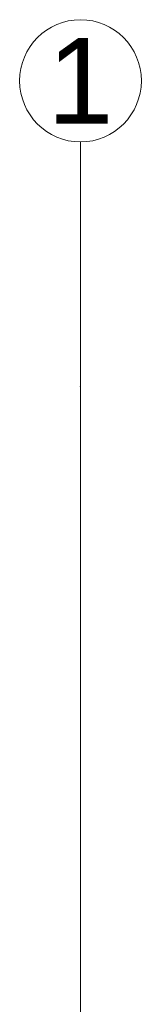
# Model space of a CAD drawing. Header units: millimetres. Extents: x -573548 to 674770, y -184010 to -47794.
# Tile 16 of 181: x 80657 to 81157, y -143070 to -139042. Entities that reach past the tile are written whole.
import ezdxf
from ezdxf.enums import TextEntityAlignment as Align

# ---------------------------------------------------------------- set-up
doc = ezdxf.new("R2010")
doc.units = ezdxf.units.MM
doc.layers.add('A.05 RZUT 1 PIĘTRA_is$0$Structural - Grid', color=8, linetype='Continuous', lineweight=9)
doc.layers.add('A.05 RZUT 1 PIĘTRA_is$0$Structural - Grid_Nr_pióra__17', color=8, linetype='Continuous', lineweight=9)
doc.styles.add('A.05 RZUT 1 PIĘTRA_is$0$STYL_AUTOMATYCZNY_1', font='arial.ttf')

# ---------------------------------------------------------------- blocks, each defined once
blk = doc.blocks.new('A.05 RZUT 1 PIĘTRA_is$0$Standardowy znacznik osi_2')
at = {"layer": 'A.05 RZUT 1 PIĘTRA_is$0$Structural - Grid_Nr_pióra__17'}
for p, q in [((1000, 0), (17853.1, 0)), ((17853.1, 0), (18853.1, 0))]:
    blk.add_line(p, q, dxfattribs=at)
blk.add_circle((19103.1, 0), 250, dxfattribs=at)
blk.add_point((17853.1, 0), dxfattribs=at)
blk.add_point((17853.1, 0), dxfattribs=at)
at = {"layer": 'A.05 RZUT 1 PIĘTRA_is$0$Structural - Grid_Nr_pióra__17', "style": 'A.05 RZUT 1 PIĘTRA_is$0$STYL_AUTOMATYCZNY_1'}
for tag, p in [('AC_MarkerText_1_0', (5, -80)), ('AC_MarkerText_1_1', (19358.1, -80))]:
    blk.add_attdef(tag, text='', height=350, rotation=270, dxfattribs=at).set_placement(p, align=Align.TOP_CENTER)
blk = doc.blocks.new('A.05 RZUT 1 PIĘTRA_is')
at = {"layer": 'A.05 RZUT 1 PIĘTRA_is$0$Structural - Grid'}
ref = blk.add_blockref('A.05 RZUT 1 PIĘTRA_is$0$Standardowy znacznik osi_2', (81191, -108395.1), dxfattribs=dict(at, zscale=1000, rotation=90))
ref.add_attrib('AC_MarkerText_1_1', '1', dxfattribs={"layer": 'A.05 RZUT 1 PIĘTRA_is$0$Structural - Grid_Nr_pióra__17', "color": 20, "lineweight": 15, "true_color": 0xf73328, "height": 350, "style": 'A.05 RZUT 1 PIĘTRA_is$0$STYL_AUTOMATYCZNY_1'}).set_placement((81191, -89116.9), align=Align.TOP_CENTER)

msp = doc.modelspace()

# ---------------------------------------------------------------- block references
at = {"color": 150}
msp.add_blockref('A.05 RZUT 1 PIĘTRA_is', (-284.351, -50000), dxfattribs=at)

doc.saveas('drawing.dxf')
